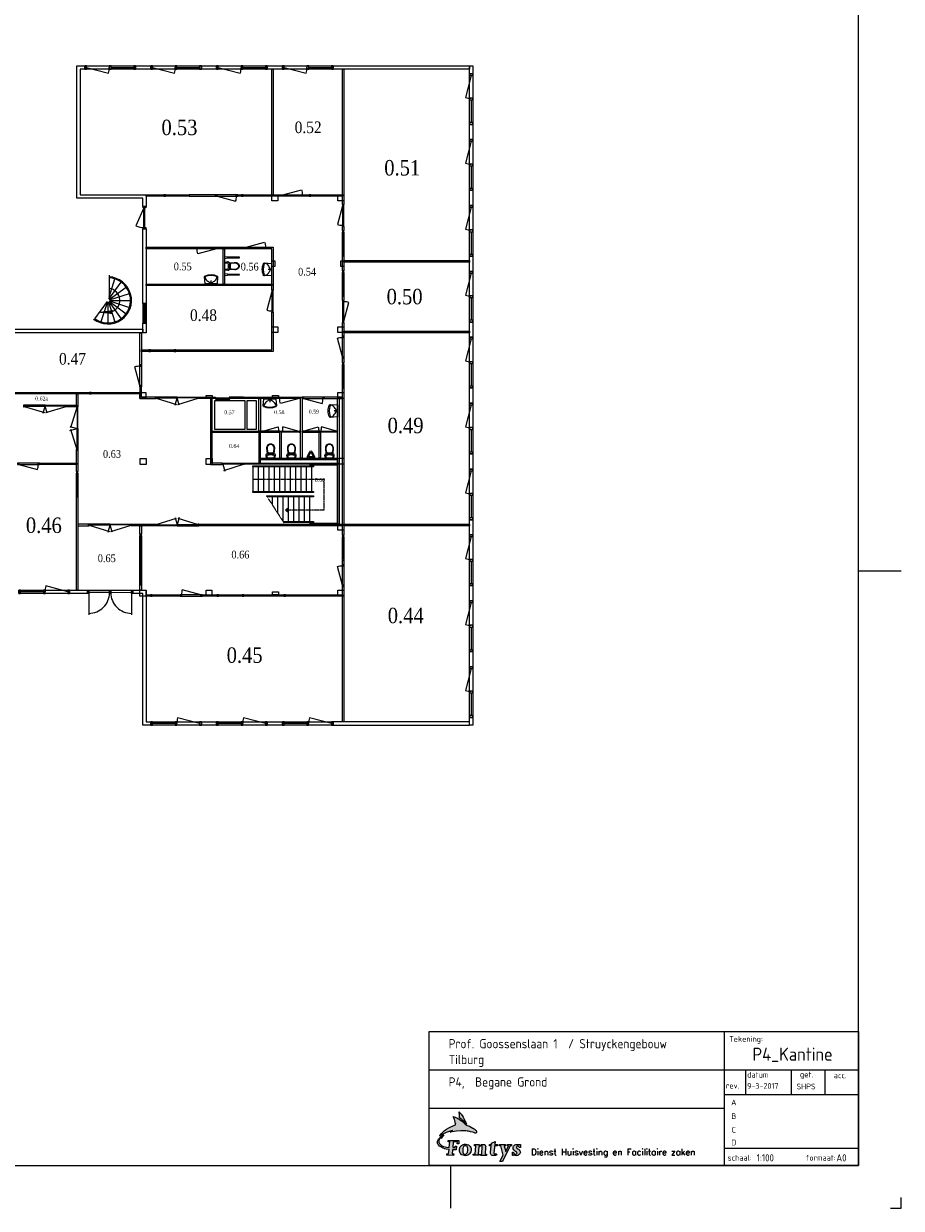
# Model space of a CAD drawing. Header units: millimetres. Extents: x 0 to 118900, y 0 to 84100.
# Tile 4 of 5: x 78000 to 118900, y 0 to 55214. Entities that reach past the tile are written whole.
import ezdxf
from ezdxf.enums import TextEntityAlignment as Align

# ---------------------------------------------------------------- set-up
doc = ezdxf.new("R2010")
doc.units = ezdxf.units.MM
doc.linetypes.add('DASHED2', pattern=[9.525, 6.35, -3.175])
for name, color, linetype in [('00---0--FM-RUIMTENR', 7, 'Continuous'), ('AL21----_BUITENWAND', 3, 'Continuous'), ('AL24----_TRAPPEN', 7, 'Continuous'), ('AL28----_Constructie', 4, 'Continuous'), ('AL31----_BUITENKOZIJN', 2, 'Continuous'), ('AL31A---_Deuren-Ramen', 1, 'Continuous'), ('AL32----_BINNENKOZIJN', 7, 'Continuous'), ('AL38----_INBOUWPAKKET', 2, 'Continuous'), ('AL66----_Transportinstallatie', 7, 'Continuous'), ('AL74----_INRsanitair', 251, 'Continuous'), ('BA$2A---_KADER', 7, 'Continuous'), ('BB$4A---_STEMPEL', 7, 'Continuous')]:
    doc.layers.add(name, color=color, linetype=linetype)
doc.styles.add('FM_TEKST', font='GARA.TTF', dxfattribs={"height": 1})
doc.styles.add('ISO', font='ISOCP3')
doc.styles.add('ROMANS', font='ROMANS')

# ---------------------------------------------------------------- blocks, each defined once
blk = doc.blocks.new('SNIJHOEK')
for p, q in [((0, 5), (0, 0)), ((0, 0), (5, 0))]:
    blk.add_line(p, q)
blk = doc.blocks.new('$K-A0H')
for p, q in [((1189, 297), (1169, 297)), ((979, 0), (979, 20))]:
    blk.add_line(p, q)
at = {"color": 6}
blk.add_lwpolyline([(1169, 20), (1169, 821), (20, 821), (20, 20)], close=True, dxfattribs=at)
at = {"rotation": 90}
blk.add_blockref('SNIJHOEK', (1189, 0), dxfattribs=at)
blk = doc.blocks.new('FONTYS')
at = {"layer": 'BB$4A---_STEMPEL'}
h = blk.add_hatch(color=256, dxfattribs=at)
h.paths.add_polyline_path([(70.7, 7.5), (70.7, 11.6), (72.1, 11.6), (72.1, 11.4), (72.2, 10.9), (72.5, 10.4), (73.2, 9.7), (74, 9.1), (75, 9.1), (75.9, 9.5), (76.3, 9.8), (76.5, 10.3), (76.6, 10.7), (76.5, 11), (76, 11.8), (74.6, 12.8), (73.4, 13.7), (72.4, 14.7), (71.9, 15.8), (71.6, 17), (71.8, 18.4), (72.2, 19.4), (73, 20.3), (73.9, 21), (75, 21.4), (76.2, 21.7), (77.5, 21.7), (78.8, 21.4), (79.9, 21.2), (79.9, 21.4), (81, 21.4), (81, 17.9), (79.6, 17.9), (78.6, 19), (78.1, 19.3), (77.7, 19.4), (76.9, 19.4), (76.3, 18.9), (76, 18.2), (76, 17.4), (76.4, 16.7), (77.4, 16.1), (78.4, 15.6), (79.5, 14.7), (80.3, 13.6), (80.7, 12.5), (80.8, 11.7), (80.6, 10.9), (79.9, 9.4), (79.3, 8.8), (78.6, 8.2), (77.8, 7.7), (77.1, 7.4), (75.4, 7.2), (73.7, 7.5), (71.8, 8.2), (71.7, 7.4)])
h.paths.add_polyline_path([(54.8, -0.1), (59.2, 7.8), (56.2, 19.8), (54.5, 19.8), (54.5, 21.4), (62, 21.4), (62, 19.8), (60.4, 19.8), (62.2, 12.7), (65.9, 19.8), (64.5, 19.8), (64.5, 21.5), (69.6, 21.4), (69.5, 19.8), (67.9, 19.8), (58.1, -0.1)])
h.paths.add_polyline_path([(9.4, 7.5), (7.8, 7.9), (6.4, 8.6), (5.3, 9.5), (4.5, 10.6), (4, 11.8), (3.7, 13.2), (3.6, 14.5), (3.7, 15.8), (4.1, 17.1), (4.7, 18.4), (5.4, 19.5), (6.4, 20.4), (7.5, 21.2), (8.7, 21.7), (10.2, 22), (11.8, 22), (13.6, 21.5), (15.2, 20.9), (16.4, 19.9), (17.3, 18.9), (18, 17.6), (18.3, 16.3), (18.5, 14.9), (18.3, 13.5), (17.9, 12.2), (17.3, 10.9), (16.5, 9.8), (15.5, 8.8), (14.2, 8), (12.8, 7.5), (11.2, 7.3)])
h.paths.add_polyline_path([(43.7, 19.8), (41.7, 19.8), (41.7, 21.4), (44.1, 21.4), (44.3, 23.4), (48.7, 25.3), (48.4, 21.4), (52, 21.4), (51.9, 19.8), (48.1, 19.8), (47.5, 12.8), (47.3, 11.9), (47.4, 10.6), (47.5, 10.1), (47.8, 9.7), (48.2, 9.5), (48.8, 9.5), (49.6, 9.7), (50.3, 9.9), (50.9, 8.6), (50.8, 8.3), (50.3, 8.1), (49.3, 7.7), (47.1, 7.4), (46.1, 7.4), (45.1, 7.7), (44.3, 8.1), (43.8, 8.6), (43.4, 9.2), (43.1, 10), (43, 11.9)])
h.paths.add_polyline_path([(-12.3, 7.8), (-12.2, 9.5), (-10.1, 9.5), (-9.6, 15.1), (-13.3, 15.6), (-15.1, 16.1), (-16.8, 16.7), (-18.5, 17.5), (-20.1, 18.4), (-21.5, 19.5), (-22.9, 20.9), (-23.6, 21.8), (-24.1, 22.8), (-24.3, 23.8), (-24.3, 24.7), (-24.2, 25.7), (-23.9, 26.6), (-22.8, 28.4), (-21.4, 30), (-19.7, 31.5), (-18, 32.7), (-16.3, 33.6), (-18.2, 31.4), (-19.6, 29.3), (-19.6, 30.9), (-20.4, 30.3), (-21.1, 29.6), (-21.8, 28.7), (-22.2, 27.6), (-22.5, 26.5), (-22.6, 25.4), (-22.4, 24.4), (-22, 23.4), (-21, 21.9), (-19.7, 20.8), (-18.1, 19.8), (-16.4, 19.1), (-14.5, 18.5), (-12.6, 18.1), (-9.2, 17.6), (-8.7, 24.8), (-10.6, 24.8), (-10.6, 26.4), (3, 26.5), (2.8, 22.3), (0.9, 22.3), (1.1, 24.8), (-4.2, 24.8), (-4.7, 17.5), (-1.8, 17.5), (-1.6, 19.2), (-0.3, 19.2), (-0.6, 14.7), (-5.1, 14.7), (-5.6, 9.5), (-3.7, 9.5), (-3.9, 7.7)])
h.paths.add_polyline_path([(21.1, 7.8), (21.2, 9.4), (23.4, 9.4), (24.2, 19.8), (22.5, 19.8), (22.5, 21.4), (28.6, 21.4), (28.6, 20), (30.1, 20.8), (31.7, 21.4), (33.1, 21.7), (34.5, 21.7), (35.6, 21.3), (36.4, 20.6), (36.8, 19.9), (36.9, 19.1), (36.8, 17.5), (36.2, 9.4), (37.8, 9.4), (37.8, 7.7), (30.6, 7.7), (30.6, 9.3), (32, 9.3), (32.5, 18.9), (32.4, 19.4), (32, 19.6), (31.4, 19.7), (30.7, 19.6), (29.3, 19.1), (28.3, 18.4), (27.5, 9.4), (28.6, 9.4), (28.6, 7.8)])
h.paths.add_polyline_path([(10.3, 8.7), (9.6, 9), (9.1, 9.2), (8.8, 9.7), (8.6, 10.3), (8.4, 11.2), (8.2, 12.6), (8.2, 14.6), (8.3, 16.6), (8.7, 18.1), (9.1, 19.1), (9.7, 19.8), (10.5, 20.3), (11.4, 20.4), (12.4, 20.1), (13, 19.5), (13.3, 18.5), (13.6, 17.5), (13.7, 15.8), (13.7, 14.1), (13.5, 12.4), (13.2, 11), (12.6, 10), (11.9, 9.2), (11.1, 8.8)], flags=16)
h.paths.add_polyline_path([(-21.2, 32.3), (-19.5, 34.9), (-17.5, 37.2), (-15.2, 39.2), (-12.6, 41), (-9.9, 42.5), (-7.1, 43.9), (-1.4, 46.3), (-1.4, 47.5), (-1.4, 48), (-1.4, 48), (-1.5, 47.8), (-1.7, 49.9), (-2.3, 52.1), (-2.8, 53.8), (-3.3, 54.9), (-3.9, 56), (-4.5, 56.9), (-3.1, 56.6), (0.2, 55.2), (1.4, 54.6), (3.3, 53.5), (5, 52.4), (6.9, 51), (9.1, 49.3), (10.2, 48.2), (11.4, 47.1), (12.3, 46.1), (13.6, 45.7), (15, 45.2), (16.4, 44.6), (18.6, 43.5), (20.6, 42.4), (22.2, 41.2), (23.4, 40.4), (24.1, 39.8), (24.8, 39.1), (25.3, 38.2), (25.4, 37.3), (25.2, 36.5), (24.9, 36.2), (24.5, 35.9), (23.7, 35.9), (21.7, 36.5), (20, 37), (17.8, 37.6), (15.3, 38.2), (13.6, 38.4), (11.6, 38.7), (8.3, 39), (5.2, 39), (0, 38.4), (-3.1, 38), (-8.1, 37.1), (-5.1, 39.3), (-9.2, 38.1), (-13.2, 36.6), (-16.7, 35.1), (-19.3, 33.7), (-20.6, 32.7), (-21.3, 32.2), (-21.4, 32.1)])
h.paths.add_polyline_path([(10.8, 49.3), (9.2, 51), (8, 52.1), (6.8, 53.2), (5.5, 54.1), (3.6, 55.5), (3.5, 59.2), (3.3, 62.9), (4, 62.2), (4.7, 61.3), (5.8, 59.9), (6.9, 58.3), (8.3, 56), (9.2, 54.6), (9.7, 53.5), (10.2, 52.4), (10.8, 51.3), (11.4, 50.2), (12.5, 47.3)])
at = {"layer": 'BB$4A---_STEMPEL', "color": 7, "linetype": 'Continuous'}
for points in [[(10.8, 49.3), (9.2, 51), (8, 52.1), (6.8, 53.2), (5.5, 54.1), (3.6, 55.5), (3.5, 59.2), (3.3, 62.9), (4, 62.2), (4.7, 61.3), (5.8, 59.9), (6.9, 58.3), (8.3, 56), (9.2, 54.6), (9.7, 53.5), (10.2, 52.4), (10.8, 51.3), (11.4, 50.2), (12.5, 47.3), (10.8, 49.3)], [(-21.2, 32.3), (-19.5, 34.9), (-17.5, 37.2), (-15.2, 39.2), (-12.6, 41), (-9.9, 42.5), (-7.1, 43.9), (-1.4, 46.3), (-1.4, 47.5), (-1.4, 48), (-1.4, 48), (-1.5, 47.8), (-1.7, 49.9), (-2.3, 52.1), (-2.8, 53.8), (-3.3, 54.9), (-3.9, 56), (-4.5, 56.9), (-3.1, 56.6), (0.2, 55.2), (0.2, 55.2), (1.4, 54.6), (3.3, 53.5), (5, 52.4), (6.9, 51), (9.1, 49.3), (10.2, 48.2), (11.4, 47.1), (12.3, 46.1), (13.6, 45.7), (15, 45.2), (16.4, 44.6), (18.6, 43.5), (20.6, 42.4), (22.2, 41.2), (23.4, 40.4), (24.1, 39.8), (24.8, 39.1), (25.3, 38.2), (25.4, 37.3), (25.2, 36.5), (24.9, 36.2), (24.5, 35.9), (23.7, 35.9), (21.7, 36.5), (20, 37), (17.8, 37.6), (15.3, 38.2), (13.6, 38.4), (11.6, 38.7), (8.3, 39), (5.2, 39), (0, 38.4), (-3.1, 38), (-8.1, 37.1), (-5.1, 39.3), (-9.2, 38.1), (-13.2, 36.6), (-16.7, 35.1), (-19.3, 33.7), (-20.6, 32.7), (-21.3, 32.2), (-21.4, 32.1), (-21.4, 32.1), (-21.2, 32.3)], [(-12.3, 7.8), (-12.2, 9.5), (-10.1, 9.5), (-9.6, 15.1), (-13.3, 15.6), (-15.1, 16.1), (-16.8, 16.7), (-18.5, 17.5), (-20.1, 18.4), (-21.5, 19.5), (-22.9, 20.9), (-23.6, 21.8), (-24.1, 22.8), (-24.3, 23.8), (-24.3, 24.7), (-24.2, 25.7), (-23.9, 26.6), (-22.8, 28.4), (-21.4, 30), (-19.7, 31.5), (-18, 32.7), (-16.3, 33.6), (-18.2, 31.4), (-19.6, 29.3), (-19.6, 30.9), (-20.4, 30.3), (-21.1, 29.6), (-21.8, 28.7), (-22.2, 27.6), (-22.5, 26.5), (-22.6, 25.4), (-22.4, 24.4), (-22, 23.4), (-21, 21.9), (-19.7, 20.8), (-18.1, 19.8), (-16.4, 19.1), (-14.5, 18.5), (-12.6, 18.1), (-9.2, 17.6), (-8.7, 24.8), (-10.6, 24.8), (-10.6, 26.4), (3, 26.5), (2.8, 22.3), (0.9, 22.3), (1.1, 24.8), (-4.2, 24.8), (-4.7, 17.5), (-1.8, 17.5), (-1.6, 19.2), (-0.3, 19.2), (-0.6, 14.7), (-5.1, 14.7), (-5.6, 9.5), (-3.7, 9.5), (-3.9, 7.7), (-12.3, 7.8)], [(9.4, 7.5), (7.8, 7.9), (6.4, 8.6), (5.3, 9.5), (4.5, 10.6), (4, 11.8), (3.7, 13.2), (3.6, 14.5), (3.7, 15.8), (4.1, 17.1), (4.7, 18.4), (5.4, 19.5), (6.4, 20.4), (7.5, 21.2), (8.7, 21.7), (10.2, 22), (11.8, 22), (13.6, 21.5), (15.2, 20.9), (16.4, 19.9), (17.3, 18.9), (18, 17.6), (18.3, 16.3), (18.5, 14.9), (18.3, 13.5), (17.9, 12.2), (17.3, 10.9), (16.5, 9.8), (15.5, 8.8), (14.2, 8), (12.8, 7.5), (11.2, 7.3), (9.4, 7.5)], [(10.3, 8.7), (9.6, 9), (9.1, 9.2), (8.8, 9.7), (8.6, 10.3), (8.4, 11.2), (8.2, 12.6), (8.2, 14.6), (8.3, 16.6), (8.7, 18.1), (9.1, 19.1), (9.7, 19.8), (10.5, 20.3), (11.4, 20.4), (12.4, 20.1), (13, 19.5), (13.3, 18.5), (13.6, 17.5), (13.7, 15.8), (13.7, 14.1), (13.5, 12.4), (13.2, 11), (12.6, 10), (11.9, 9.2), (11.1, 8.8), (10.3, 8.7)], [(21.1, 7.8), (21.2, 9.4), (23.4, 9.4), (24.2, 19.8), (22.5, 19.8), (22.5, 21.4), (28.6, 21.4), (28.6, 20), (30.1, 20.8), (31.7, 21.4), (33.1, 21.7), (34.5, 21.7), (35.6, 21.3), (36.4, 20.6), (36.8, 19.9), (36.9, 19.1), (36.8, 17.5), (36.2, 9.4), (37.8, 9.4), (37.8, 7.7), (30.6, 7.7), (30.6, 9.3), (32, 9.3), (32.5, 18.9), (32.4, 19.4), (32, 19.6), (31.4, 19.7), (30.7, 19.6), (29.3, 19.1), (28.3, 18.4), (27.5, 9.4), (28.6, 9.4), (28.6, 7.8), (21.1, 7.8)], [(43.7, 19.8), (41.7, 19.8), (41.7, 21.4), (44.1, 21.4), (44.3, 23.4), (48.7, 25.3), (48.4, 21.4), (52, 21.4), (51.9, 19.8), (48.1, 19.8), (47.5, 12.8), (47.3, 11.9), (47.4, 10.6), (47.5, 10.1), (47.8, 9.7), (48.2, 9.5), (48.8, 9.5), (49.6, 9.7), (50.3, 9.9), (50.9, 8.6), (50.8, 8.3), (50.3, 8.1), (49.3, 7.7), (47.1, 7.4), (46.1, 7.4), (45.1, 7.7), (44.3, 8.1), (43.8, 8.6), (43.4, 9.2), (43.1, 10), (43, 11.9), (43.7, 19.8)], [(54.8, -0.1), (59.2, 7.8), (56.2, 19.8), (54.5, 19.8), (54.5, 21.4), (62, 21.4), (62, 19.8), (60.4, 19.8), (62.2, 12.7), (65.9, 19.8), (64.5, 19.8), (64.5, 21.5), (69.6, 21.4), (69.5, 19.8), (67.9, 19.8), (58.1, -0.1), (54.8, -0.1)], [(70.7, 7.5), (70.7, 11.6), (72.1, 11.6), (72.1, 11.4), (72.2, 10.9), (72.5, 10.4), (73.2, 9.7), (74, 9.1), (75, 9.1), (75.9, 9.5), (76.3, 9.8), (76.5, 10.3), (76.6, 10.7), (76.5, 11), (76, 11.8), (74.6, 12.8), (73.4, 13.7), (72.4, 14.7), (71.9, 15.8), (71.6, 17), (71.8, 18.4), (72.2, 19.4), (73, 20.3), (73.9, 21), (75, 21.4), (76.2, 21.7), (77.5, 21.7), (78.8, 21.4), (79.9, 21.2), (79.9, 21.4), (81, 21.4), (81, 17.9), (79.6, 17.9), (78.6, 19), (78.1, 19.3), (77.7, 19.4), (76.9, 19.4), (76.3, 18.9), (76, 18.2), (76, 17.4), (76.4, 16.7), (77.4, 16.1), (78.4, 15.6), (79.5, 14.7), (80.3, 13.6), (80.7, 12.5), (80.8, 11.7), (80.6, 10.9), (79.9, 9.4), (79.3, 8.8), (78.6, 8.2), (77.8, 7.7), (77.1, 7.4), (75.4, 7.2), (73.7, 7.5), (71.8, 8.2), (71.7, 7.4), (70.7, 7.5)]]:
    blk.add_lwpolyline(points, dxfattribs=at)
at = {"layer": 'BB$4A---_STEMPEL', "style": 'ROMANS'}
blk.add_text('Dienst Huisvesting en Facilitaire zaken', height=7.963, dxfattribs=at).set_placement((94.4, 7.9))
blk = doc.blocks.new('STAMP')
at = {"layer": 'BB$4A---_STEMPEL', "color": 4}
blk.add_lwpolyline([(-17130, 5345), (0, 5345), (0, 0), (-17130, 0)], close=True, dxfattribs=at)
at = {"layer": 'BB$4A---_STEMPEL', "color": 3}
for points in [[(-5359, 5345), (-5359, 0)], [(-17130, 3818), (0, 3818)], [(-17130, 2291), (-5359, 2291)], [(-5359, 691), (0, 691)]]:
    blk.add_lwpolyline(points, dxfattribs=at)
at = {"layer": 'BB$4A---_STEMPEL', "color": 7}
for points in [[(-4510, 3818), (-4510, 2836)], [(-2680, 3818), (-2680, 2836)], [(-1340, 3818), (-1340, 2836)], [(-5359, 2836), (0, 2836)]]:
    blk.add_lwpolyline(points, dxfattribs=at)
at = {"layer": 'BB$4A---_STEMPEL', "xscale": 31.5, "yscale": 31.5, "zscale": 31.5}
blk.add_blockref('FONTYS', (-16039, 157), dxfattribs=at)
at = {"layer": 'BB$4A---_STEMPEL', "color": 7, "style": 'ISO'}
for s, p in [('Tekening:', (-5161, 4932)), ('datum', (-4437, 3506)), ('rev.', (-5290, 3069)), ('schaal:', (-5221, 191)), ('formaat:', (-2107, 191))]:
    blk.add_text(s, height=229.1, dxfattribs=at).set_placement(p)
for s, p in [('get.', (-2069, 3595)), ('acc.', (-725, 3595))]:
    blk.add_text(s, height=229.1, dxfattribs=at).set_placement(p, align=Align.MIDDLE)
at = {"layer": 'BB$4A---_STEMPEL', "color": 1, "style": 'ISO'}
for tag, p, height in [('Object', (-16354, 4675), 367), ('Adres', (-16354, 4044), 367), ('Tekening', (-16355, 3148), 367), ('Soort', (-16355, 2517), 367), ('Printschaal', (-4064, 160), 286), ('Formaat', (-880, 160), 286)]:
    blk.add_attdef(tag, p, '', height=height, dxfattribs=at)
at = {"layer": 'BB$4A---_STEMPEL', "color": 4, "style": 'ISO'}
blk.add_attdef('Tnr', text='', height=525, dxfattribs=at).set_placement((-2629, 4415), align=Align.MIDDLE)
at = {"layer": 'BB$4A---_STEMPEL', "color": 2, "style": 'ISO'}
blk.add_attdef('Dat0', (-4443, 3057), '', height=229, dxfattribs=at)
for tag, p in [('TEK0', (-2089, 3151)), ('Acc0', (-749, 3151))]:
    blk.add_attdef(tag, text='', height=229, dxfattribs=at).set_placement(p, align=Align.MIDDLE)
at = {"layer": 'BB$4A---_STEMPEL', "color": 7, "style": 'ISO', "flags": 8}
for tag, p in [('REV1', (-4973, 2512)), ('TEK1', (-2089, 2493)), ('Acc1', (-749, 2493)), ('REV2', (-4973, 1967)), ('TEK2', (-2089, 1948)), ('Acc2', (-749, 1948)), ('REV3', (-4973, 1422)), ('TEK3', (-2089, 1403)), ('Acc3', (-749, 1403)), ('REV4', (-4973, 912)), ('TEK4', (-2089, 893)), ('Acc4', (-749, 893))]:
    blk.add_attdef(tag, text='', height=229, dxfattribs=at).set_placement(p, align=Align.MIDDLE)
for tag, p in [('Dat1', (-4443, 2399)), ('Dat2', (-4443, 1854)), ('Dat3', (-4443, 1309)), ('Dat4', (-4443, 800))]:
    blk.add_attdef(tag, p, '', height=229, dxfattribs=at)
blk = doc.blocks.new('Binnendeur')
at = {"layer": 'AL31A---_Deuren-Ramen'}
blk.add_lwpolyline([(67, 0), (936, -233, 0.114061), (967, 0, -3.492712)], format="xyb", dxfattribs=at)
at = {"layer": 'AL32----_BINNENKOZIJN'}
for points in [[(67, 70), (0, 70), (0, 0), (67, 0)], [(967, 70), (67, 70), (67, 0), (967, 0)], [(1030, 70), (967, 70), (967, 0), (1030, 0)]]:
    blk.add_lwpolyline(points, close=True, dxfattribs=at)
blk = doc.blocks.new('Binnenraam')
at = {"layer": 'AL32----_BINNENKOZIJN'}
for points in [[(0, 0), (79, 0), (79, 70), (0, 70)], [(79, 70), (1101, 70), (1101, 0), (79, 0)], [(1180, 0), (1101, 0), (1101, 70), (1180, 70)]]:
    blk.add_lwpolyline(points, close=True, dxfattribs=at)
blk.add_lwpolyline([(79, 30), (1101, 30)], dxfattribs=at)
blk = doc.blocks.new('Buitenkozijn')
at = {"layer": 'AL31----_BUITENKOZIJN'}
for points in [[(0, 160), (2362, 160), (2362, 0), (0, 0)], [(0, 0), (80, 0), (80, 160), (0, 160)], [(1142, 0), (1222, 0), (1222, 160), (1142, 160)], [(2282, 0), (2362, 0), (2362, 160), (2282, 160)]]:
    blk.add_lwpolyline(points, close=True, dxfattribs=at)
blk.add_lwpolyline([(1222, 80), (2282, 80)], dxfattribs=at)
at = {"layer": 'AL31A---_Deuren-Ramen'}
blk.add_lwpolyline([(80, 80), (1106, -192, 0.075801), (1142, 80, 2.043231)], format="xyb", dxfattribs=at)
blk = doc.blocks.new('$STIJL')
at = {"color": 0, "linetype": 'ByBlock'}
for p, q in [((1, 1), (0, 1)), ((0, 1), (0, 0)), ((0, 0), (1, 0)), ((1, 1), (1, 0))]:
    blk.add_line(p, q, dxfattribs=at)
blk = doc.blocks.new('Tdeur')
at = {"layer": 'AL31A---_Deuren-Ramen'}
blk.add_lwpolyline([(50, 61), (753, 267, -0.065543), (780, 61, -0.065543)], format="xyb", dxfattribs=at)
at = {"layer": 'AL32----_BINNENKOZIJN'}
for points in [[(780, 61), (50, 61)], [(50, 11), (780, 11)]]:
    blk.add_lwpolyline(points, dxfattribs=at)
at = {"layer": 'AL32----_BINNENKOZIJN', "xscale": 50, "yscale": 50, "zscale": 50, "rotation": 180}
for p in [(50, 61), (830, 61)]:
    blk.add_blockref('$STIJL', p, dxfattribs=at)
blk = doc.blocks.new('FM_RM3')
for tag, p, flags in [('BEDRIJFSORGAAN', (-594, -1413), 1), ('RUIMTESOORT', (-578, -1278), 1), ('OPPERVLAKTE', (-579, -1540), 9), ('OMTREK', (-577, -1672), 9), ('VLRHANDLE', (-585, -1920), 9), ('HANDLE', (-580, -1799), 9), ('HANDLEBLOK', (-580, -2038), 9)]:
    blk.add_attdef(tag, p, '', height=100, dxfattribs=dict(flags=flags))
at = {"layer": '00---0--FM-RUIMTENR', "style": 'FM_TEKST'}
blk.add_attdef('RUIMTENR', text='', height=360, dxfattribs=at).set_placement((0, 0), align=Align.MIDDLE_CENTER)
blk = doc.blocks.new('*U68')
at = {"layer": 'AL74----_INRsanitair'}
blk.add_lwpolyline([(186, -10), (210, -153, -0.414214), (139, -224), (-139, -224, -0.414214), (-210, -153), (-186, -10)], format="xyb", close=True, dxfattribs=at)
for points in [[(154, -225), (176, -455, -0.199821), (125, -620, -0.221179), (-1, -679, -0.227308), (-126, -620, -0.168618), (-178, -477), (-155, -222)], [(147, -10), (158, -135, -0.390566), (141, -157, -0.100699), (-141, -157, -0.390566), (-158, -135), (-147, -10)], [(134, -290), (150, -457, -0.199821), (105, -603, -0.221179), (-1, -653, -0.227308), (-106, -603, -0.166979), (-152, -477), (-135, -290)]]:
    blk.add_lwpolyline(points, format="xyb", dxfattribs=at)
blk.add_lwpolyline([(159, -314), (97, -254), (-98, -254), (-160, -314)], dxfattribs=at)
blk = doc.blocks.new('*U67')
at = {"layer": 'AL74----_INRsanitair'}
blk.add_lwpolyline([(163, -82), (45, -318, -0.61604), (-45, -318), (-163, -82, -0.558484), (-119, -10), (119, -10, -0.558484)], format="xyb", close=True, dxfattribs=at)
blk.add_lwpolyline([(119, -60), (0, -296), (-119, -60)], close=True, dxfattribs=at)
blk = doc.blocks.new('*U62')
at = {"layer": 'AL74----_INRsanitair'}
for p, q in [((-23, -139), (23, -139)), ((0, -10), (0, -166))]:
    blk.add_line(p, q, dxfattribs=at)
for points in [[(-281, -10), (281, -10), (306, -333, -0.314812), (279, -379, -0.218443), (-279, -379, -0.294342), (-306, -333)], [(-252, -347, 0.191256), (252, -347, 0.355255), (274, -305, 0.125397), (226, -205, 0.094142), (76, -92, 0.310257), (-76, -92, 0.094142), (-226, -205, 0.125397), (-274, -305, 0.356706)]]:
    blk.add_lwpolyline(points, format="xyb", close=True, dxfattribs=at)
blk = doc.blocks.new('*U64')
at = {"layer": 'AL74----_INRsanitair'}
for points in [[(-346, -10), (-364, -131), (-433, -131), (-454, -10), (-346, -10)], [(159, -314), (97, -254), (-98, -254), (-160, -314)], [(454, -10), (436, -131), (367, -131), (346, -10), (454, -10)]]:
    blk.add_lwpolyline(points, dxfattribs=at)
for points in [[(-384, -131), (-413, -131), (-413, -690), (-384, -690)], [(416, -131), (387, -131), (387, -690), (416, -690)]]:
    blk.add_lwpolyline(points, close=True, dxfattribs=at)
blk.add_lwpolyline([(186, -10), (210, -153, -0.414214), (139, -224), (-139, -224, -0.414214), (-210, -153), (-186, -10)], format="xyb", close=True, dxfattribs=at)
for points in [[(154, -225), (176, -455, -0.199821), (125, -620, -0.221179), (-1, -679, -0.227308), (-126, -620, -0.168618), (-178, -477), (-155, -222)], [(147, -10), (158, -135, -0.390566), (141, -157, -0.100699), (-141, -157, -0.390566), (-158, -135), (-147, -10)], [(134, -290), (150, -457, -0.199821), (105, -603, -0.221179), (-1, -653, -0.227308), (-106, -603, -0.166979), (-152, -477), (-135, -290)]]:
    blk.add_lwpolyline(points, format="xyb", dxfattribs=at)

msp = doc.modelspace()

# ---------------------------------------------------------------- linework, layer by layer
at = {"layer": 'AL21----_BUITENWAND'}
for points in [[(83549, 47082), (80478, 47082), (80478, 53254), (80847, 53254), (80847, 53094), (80638, 53094), (80638, 47242), (83709, 47242), (83709, 46696), (83549, 46696)], [(83209, 53254), (83918, 53254), (83918, 53094), (83209, 53094)], [(86280, 53254), (86989, 53254), (86989, 53094), (86280, 53094)], [(89351, 53254), (90060, 53254), (90060, 53094), (89351, 53094)], [(92422, 53254), (98774, 53254), (98774, 53094), (92422, 53094)], [(98934, 52884), (98774, 52884), (98774, 53254), (98934, 53254)], [(98774, 50522), (98934, 50522), (98934, 49813), (98774, 49813)], [(98774, 47451), (98934, 47451), (98934, 46742), (98774, 46742)], [(83549, 45656), (83709, 45656), (83709, 42180), (83549, 42180)], [(98774, 44380), (98934, 44380), (98934, 43671), (98774, 43671)], [(77567, 40970), (83549, 40970), (83549, 40810), (77567, 40810)], [(83549, 41262), (83709, 41262), (83709, 40810), (83549, 40810)], [(98774, 41309), (98934, 41309), (98934, 40600), (98774, 40600)], [(98774, 38238), (98934, 38238), (98934, 37529), (98774, 37529)], [(98774, 35167), (98934, 35167), (98934, 34458), (98774, 34458)], [(98774, 32096), (98934, 32096), (98934, 31387), (98774, 31387)], [(80138, 28816), (80973, 28816), (80973, 28656), (80138, 28656)], [(83918, 22674), (83918, 22514), (83549, 22514), (83549, 28656), (83083, 28656), (83083, 28816), (83709, 28816), (83709, 22674)], [(98774, 29025), (98934, 29025), (98934, 28316), (98774, 28316)], [(98774, 25954), (98934, 25954), (98934, 25245), (98774, 25245)], [(86280, 22674), (86989, 22674), (86989, 22514), (86280, 22514)], [(89351, 22674), (90060, 22674), (90060, 22514), (89351, 22514)], [(92422, 22514), (98774, 22514), (98774, 22674), (92422, 22674)], [(98774, 22883), (98934, 22883), (98934, 22514), (98774, 22514)]]:
    msp.add_lwpolyline(points, close=True, dxfattribs=at)
at = {"layer": 'AL24----_TRAPPEN'}
for points in [[(81967, 42373), (82544, 43168)], [(81976, 43487), (81976, 42387)], [(81976, 42474), (82251, 43317)], [(81982, 42358), (82777, 42935)], [(81992, 42338), (82926, 42642)], [(81884, 42260), (81307, 41465)], [(81904, 42250), (81600, 41316)], [(81926, 42247), (81926, 41264)], [(81947, 42250), (82251, 41316)], [(81967, 42260), (82544, 41465)], [(81982, 42276), (82777, 41698)], [(81992, 42295), (82926, 41992)], [(81996, 42317), (82978, 42317)], [(81575, 41770), (82145, 41844), (82029, 41770), (82145, 41696), (81575, 41770), (82029, 41770)], [(88685, 34561), (88685, 33411)], [(88933, 34561), (88933, 33411)], [(89181, 34561), (89181, 33411)], [(89429, 34561), (89429, 33411)], [(89677, 34561), (89677, 33411)], [(89925, 34561), (89925, 33411)], [(90173, 34561), (90173, 33411)], [(90421, 34561), (90421, 33411)], [(90669, 34561), (90669, 33411)], [(90917, 34561), (90917, 33411)], [(91165, 34561), (91165, 33411)], [(91356, 34601), (91356, 34656), (92632, 34656), (92632, 31916), (91356, 31916), (91356, 31971)], [(91413, 34561), (91413, 33411)], [(89313, 33201), (91506, 33201), (91506, 33161), (89339, 33161)], [(89583, 33161), (89583, 32787)], [(89831, 33161), (89831, 32407)], [(90079, 33161), (90079, 32011)], [(90327, 33161), (90327, 32011)], [(90575, 33161), (90575, 32011)], [(90823, 33161), (90823, 32011)], [(91071, 33161), (91071, 32011)], [(91319, 33161), (91319, 32011)], [(90090, 32011), (91506, 32011), (91506, 31971), (90116, 31971)]]:
    msp.add_lwpolyline(points, dxfattribs=at)
for points in [[(88673, 34601), (91506, 34601), (91506, 34561), (88673, 34561)], [(88673, 33411), (91506, 33411), (91506, 33371), (88673, 33371)]]:
    msp.add_lwpolyline(points, close=True, dxfattribs=at)
at = {"layer": 'AL24----_TRAPPEN', "linetype": 'DASHED2', "ltscale": 0.5}
msp.add_lwpolyline([(88685, 33986), (91987, 33986), (91987, 32540), (90202, 32540), (90306, 32627), (90202, 32540), (90303, 32472)], dxfattribs=at)
at = {"layer": 'AL24----_TRAPPEN', "linetype": 'DASHED2'}
msp.add_lwpolyline([(89313, 33201), (90116, 31971)], dxfattribs=at)
at = {"layer": 'AL24----_TRAPPEN'}
for radius, start, end in [(1098, 232.4, 87.4029), (1052, 233.9998, 87.4026), (556, 280.6848, 85.4173)]:
    msp.add_arc((81926, 42317), radius, start, end, dxfattribs=at)
at = {"layer": 'AL28----_Constructie'}
for points in [[(89561, 47242), (89838, 47242), (89838, 46965), (89561, 46965)], [(92644, 47242), (92922, 47242), (92922, 46965), (92644, 46965)], [(89706, 43891), (89561, 43891), (89561, 44156), (89706, 44156)], [(92922, 43891), (92776, 43891), (92776, 44156), (92922, 44156)], [(89561, 41091), (89838, 41091), (89838, 40814), (89561, 40814)], [(92644, 41091), (92922, 41091), (92922, 40814), (92644, 40814)], [(83419, 38017), (83696, 38017), (83696, 37739), (83419, 37739)], [(86497, 37884), (86780, 37884), (86780, 37739), (86497, 37739)], [(89589, 37884), (89872, 37884), (89872, 37739), (89589, 37739)], [(92644, 38017), (92922, 38017), (92922, 37739), (92644, 37739)], [(83428, 34946), (83705, 34946), (83705, 34668), (83428, 34668)], [(86502, 34946), (86780, 34946), (86780, 34668), (86502, 34668)], [(92644, 34956), (92922, 34956), (92922, 34678), (92644, 34678)], [(92644, 31885), (92922, 31885), (92922, 31607), (92644, 31607)], [(83419, 28804), (83696, 28804), (83696, 28526), (83419, 28526)], [(86497, 28804), (86775, 28804), (86775, 28526), (86497, 28526)], [(89589, 28741), (89872, 28741), (89872, 28596), (89589, 28596)], [(92644, 28804), (92922, 28804), (92922, 28526), (92644, 28526)]]:
    msp.add_lwpolyline(points, close=True, dxfattribs=at)
at = {"layer": 'AL31----_BUITENKOZIJN'}
for points in [[(83566, 46696), (83691, 46696), (83691, 46636), (83566, 46636)], [(83566, 45716), (83691, 45716), (83691, 45656), (83566, 45656)], [(83587, 42180), (83670, 42180), (83670, 42142), (83587, 42142)], [(83587, 42142), (83670, 42142), (83670, 41300), (83587, 41300)], [(83587, 41300), (83670, 41300), (83670, 41262), (83587, 41262)]]:
    msp.add_lwpolyline(points, close=True, dxfattribs=at)
at = {"layer": 'AL31----_BUITENKOZIJN', "elevation": 20}
msp.add_lwpolyline([(83606, 46636), (83629, 46636), (83629, 45716), (83606, 45716)], close=True, dxfattribs=at)
at = {"layer": 'AL31----_BUITENKOZIJN'}
for points in [[(83549, 42180), (83549, 41262)], [(83629, 42142), (83629, 41300)], [(83709, 42180), (83709, 41262)]]:
    msp.add_lwpolyline(points, dxfattribs=at)
at = {"layer": 'AL31A---_Deuren-Ramen', "elevation": 20}
msp.add_lwpolyline([(83606, 46636), (83222, 45798, 0.108703), (83606, 45716, 1.597123)], format="xyb", dxfattribs=at)
at = {"layer": 'AL31A---_Deuren-Ramen'}
for points in [[(84169, 37759), (85117, 37465)], [(85055, 37434), (85149, 37774)], [(85244, 37434), (85149, 37774)], [(85182, 37465), (86129, 37759)], [(78015, 37378), (78963, 37085)], [(78900, 37054), (78995, 37393)], [(79089, 37054), (78995, 37393)], [(79027, 37085), (79975, 37378)], [(80478, 37328), (80184, 36380)], [(80153, 36443), (80493, 36348)], [(80153, 36254), (80493, 36348)], [(80184, 36316), (80478, 35368)], [(87279, 34688), (87369, 34363)], [(87321, 34394), (88249, 34688)], [(84169, 31867), (85117, 32160)], [(85055, 32191), (85149, 31852)], [(85244, 32191), (85149, 31852)], [(85182, 32160), (86129, 31867)], [(81048, 31837), (81996, 31543)], [(81934, 31512), (82028, 31852)], [(82122, 31512), (82028, 31852)], [(82060, 31543), (83008, 31837)], [(81033, 28651), (81033, 27668)], [(83023, 28651), (83023, 27668)]]:
    msp.add_lwpolyline(points, dxfattribs=at)
for centre, start, end in [((81034, 28694), 269.9586, 0.1062), ((83022, 28694), 179.8938, 270.0414)]:
    msp.add_arc(centre, 964, start, end, dxfattribs=at)
at = {"layer": 'AL32----_BINNENKOZIJN'}
for points in [[(84139, 37739), (84169, 37739), (84169, 37759), (84189, 37759), (84189, 37809), (84139, 37809), (84139, 37739)], [(86159, 37739), (86129, 37739), (86129, 37759), (86109, 37759), (86109, 37809), (86159, 37809), (86159, 37739)], [(77985, 37358), (78015, 37358), (78015, 37378), (78035, 37378), (78035, 37428), (77985, 37428), (77985, 37358)], [(80005, 37358), (79975, 37358), (79975, 37378), (79955, 37378), (79955, 37428), (80005, 37428), (80005, 37358)], [(80458, 37358), (80458, 37328), (80478, 37328), (80478, 37308), (80528, 37308), (80528, 37358), (80458, 37358)], [(80458, 35338), (80458, 35368), (80478, 35368), (80478, 35388), (80528, 35388), (80528, 35338), (80458, 35338)], [(88229, 34738), (88279, 34738), (88279, 34668), (88249, 34668), (88249, 34688), (88229, 34688), (88229, 34738)], [(81018, 31817), (81048, 31817), (81048, 31837), (81068, 31837), (81068, 31887), (81018, 31887), (81018, 31817)], [(83038, 31817), (83008, 31817), (83008, 31837), (82988, 31837), (82988, 31887), (83038, 31887), (83038, 31817)], [(84139, 31887), (84169, 31887), (84169, 31867), (84189, 31867), (84189, 31817), (84139, 31817), (84139, 31887)], [(86159, 31887), (86129, 31887), (86129, 31867), (86109, 31867), (86109, 31817), (86159, 31817), (86159, 31887)], [(83449, 31336), (83449, 29134)], [(80973, 28816), (83083, 28816), (83083, 28781), (83023, 28781), (83023, 28694), (82058, 28696), (82058, 28781), (81998, 28781), (81998, 28696), (81033, 28696), (81033, 28781), (80973, 28781), (80973, 28816)]]:
    msp.add_lwpolyline(points, dxfattribs=at)
for points in [[(84189, 37774), (85149, 37774), (85149, 37809), (84189, 37809)], [(86109, 37774), (85149, 37774), (85149, 37809), (86109, 37809)], [(78035, 37393), (78995, 37393), (78995, 37428), (78035, 37428)], [(79955, 37393), (78995, 37393), (78995, 37428), (79955, 37428)], [(80493, 37308), (80493, 36348), (80528, 36348), (80528, 37308)], [(80493, 35388), (80493, 36348), (80528, 36348), (80528, 35388)], [(87249, 34738), (87299, 34738), (87299, 34688), (87279, 34688), (87279, 34668), (87249, 34668)], [(87299, 34738), (88229, 34738), (88229, 34688), (87299, 34688)], [(81068, 31852), (82028, 31852), (82028, 31887), (81068, 31887)], [(82988, 31852), (82028, 31852), (82028, 31887), (82988, 31887)], [(84189, 31852), (85149, 31852), (85149, 31817), (84189, 31817)], [(86109, 31852), (85149, 31852), (85149, 31817), (86109, 31817)], [(83419, 31415), (83419, 31336), (83489, 31336), (83489, 31415)], [(83489, 31336), (83489, 29134), (83419, 29134), (83419, 31336)], [(80973, 28781), (81033, 28781), (81033, 28651), (80973, 28651)], [(81998, 28781), (82058, 28781), (82058, 28651), (81998, 28651)], [(83023, 28781), (83083, 28781), (83083, 28651), (83023, 28651)], [(83419, 29055), (83419, 29134), (83489, 29134), (83489, 29055)]]:
    msp.add_lwpolyline(points, close=True, dxfattribs=at)
at = {"layer": 'AL38----_INBOUWPAKKET'}
for points in [[(89335, 47242), (89561, 47242), (89561, 53094), (89631, 53094), (89631, 47242), (90013, 47242), (90013, 47172), (89335, 47172)], [(92852, 53094), (92922, 53094), (92922, 46790), (92852, 46790)], [(83709, 47242), (84528, 47242), (84528, 47172), (83709, 47172)], [(86942, 47242), (85708, 47242), (85708, 47172), (86942, 47172)], [(87972, 47242), (88155, 47242), (88155, 47172), (87972, 47172)], [(91043, 47242), (91302, 47242), (91302, 47172), (91043, 47172)], [(92482, 47242), (92852, 47242), (92852, 47172), (92482, 47172)], [(92852, 45760), (92922, 45760), (92922, 45575), (92852, 45575)], [(83709, 44797), (86024, 44797), (86024, 44727), (83709, 44727)], [(87054, 44797), (88293, 44797), (88293, 44727), (87054, 44727)], [(87291, 44727), (87361, 44727), (87361, 43077), (87291, 43077)], [(92852, 44395), (92922, 44395), (92922, 43694), (92852, 43694)], [(83709, 43077), (89561, 43077), (89561, 43007), (83709, 43007)], [(92852, 42514), (92922, 42514), (92922, 42312), (92852, 42312)], [(89561, 41767), (89631, 41767), (89631, 39936), (86185, 39936), (86185, 40006), (89561, 40006)], [(92852, 41282), (92922, 41282), (92922, 40648), (92852, 40648)], [(92922, 40880), (98774, 40880), (98774, 40810), (92922, 40810)], [(83419, 40810), (83489, 40810), (83489, 39321), (83419, 39321)], [(83489, 40006), (83825, 40006), (83825, 39936), (83489, 39936)], [(92852, 39618), (92922, 39618), (92922, 39408), (92852, 39408)], [(84139, 37809), (83489, 37809), (83489, 38291), (83419, 38291), (83419, 37739), (84139, 37739)], [(92852, 38228), (92922, 38228), (92922, 31381), (92852, 31381)], [(77567, 38029), (81061, 38029), (81061, 37959), (77567, 37959)], [(80458, 37959), (80528, 37959), (80528, 37358), (80458, 37358)], [(86159, 37809), (86945, 37809), (86945, 37739), (86159, 37739)], [(87249, 34738), (86780, 34738), (86780, 37739), (86710, 37739), (86710, 34668), (87249, 34668)], [(88239, 37809), (89872, 37809), (89872, 37739), (88239, 37739)], [(88962, 37739), (89032, 37739), (89032, 36228), (88962, 36228)], [(90902, 37809), (90972, 37809), (90972, 34958), (90902, 34958)], [(92632, 37739), (92702, 37739), (92702, 37739), (92632, 37739)], [(92632, 37739), (92702, 37739), (92702, 31887), (92632, 31887)], [(86780, 36228), (89102, 36228), (89102, 36158), (86780, 36158)], [(88962, 34738), (89032, 34738), (89032, 36158), (88962, 36158)], [(89932, 36219), (90002, 36219), (90002, 34958), (89932, 34958)], [(90832, 36169), (90902, 36169), (90902, 36219), (90832, 36219)], [(91767, 36169), (91837, 36169), (91837, 34958), (91767, 34958)], [(80458, 35338), (80528, 35338), (80528, 34343), (80458, 34343)], [(89032, 34958), (92632, 34958), (92632, 34888), (89032, 34888)], [(78740, 34738), (80458, 34738), (80458, 34668), (78740, 34668)], [(88279, 34738), (92702, 34738), (92702, 34677), (88279, 34677)], [(80456, 33163), (80528, 33163), (80528, 28816), (80456, 28816)], [(81018, 31887), (80528, 31887), (80528, 31817), (81018, 31817)], [(83038, 31887), (84139, 31887), (84139, 31817), (83038, 31817)], [(83419, 31817), (83489, 31817), (83489, 31415), (83419, 31415)], [(86159, 31887), (92852, 31887), (92852, 31817), (86159, 31817)], [(92922, 31887), (98774, 31887), (98774, 31817), (92922, 31817)], [(92852, 30201), (92922, 30201), (92922, 30008), (92852, 30008)], [(83419, 29055), (83489, 29055), (83489, 28816), (83419, 28816)], [(92852, 28978), (92922, 28978), (92922, 22674), (92852, 22674)], [(83709, 28596), (83902, 28596), (83902, 28526), (83709, 28526)], [(85082, 28596), (85297, 28596), (85297, 28526), (85082, 28526)], [(86327, 28596), (87003, 28596), (87003, 28526), (86327, 28526)], [(89363, 28596), (90116, 28596), (90116, 28526), (89363, 28526)], [(91296, 28596), (92852, 28596), (92852, 28526), (91296, 28526)]]:
    msp.add_lwpolyline(points, close=True, dxfattribs=at)
for points in [[(89323, 44797), (89631, 44797), (89631, 42797), (89561, 42797), (89561, 44727), (89323, 44727), (89323, 44797)], [(92922, 44171), (98774, 44171), (98774, 44101), (92922, 44101), (92922, 44171)], [(82241, 38029), (83419, 38029), (83419, 37959), (82241, 37959), (82241, 38029)], [(92002, 37809), (92002, 37739), (92852, 37739), (92852, 37809), (92002, 37809)], [(80005, 37428), (80458, 37428), (80458, 37358), (80005, 37358), (80005, 37428)]]:
    msp.add_lwpolyline(points, dxfattribs=at)
at = {"layer": 'AL66----_Transportinstallatie'}
for points in [[(86907, 37656), (88303, 37656), (88303, 36294), (86907, 36294)], [(86945, 37709), (87602, 37709), (87602, 37755), (86945, 37755)], [(87582, 37755), (88239, 37755), (88239, 37801), (87582, 37801)], [(88421, 37655), (88838, 37655), (88838, 36300), (88421, 36300)]]:
    msp.add_lwpolyline(points, close=True, dxfattribs=at)

# ---------------------------------------------------------------- block references
at = {"layer": '00---0--FM-RUIMTENR'}
ref = msp.add_blockref('FM_RM3', (85259, 50380), dxfattribs=dict(at, xscale=2, yscale=2, zscale=2))
ref.add_attrib('RUIMTENR', '0.53', dxfattribs={"height": 720, "style": 'FM_TEKST'}).set_placement((85259, 50380), align=Align.MIDDLE_CENTER)
ref = msp.add_blockref('FM_RM3', (91257, 50385), dxfattribs=dict(at, xscale=1.5, yscale=1.5, zscale=1.5))
ref.add_attrib('RUIMTENR', '0.52', dxfattribs={"height": 540, "style": 'FM_TEKST'}).set_placement((91257, 50385), align=Align.MIDDLE_CENTER)
ref = msp.add_blockref('FM_RM3', (95641, 48499), dxfattribs=dict(at, xscale=2, yscale=2, zscale=2))
ref.add_attrib('RUIMTENR', '0.51', dxfattribs={"height": 720, "style": 'FM_TEKST'}).set_placement((95641, 48499), align=Align.MIDDLE_CENTER)
ref = msp.add_blockref('FM_RM3', (85411, 43901), dxfattribs=at)
ref.add_attrib('RUIMTENR', '0.55', dxfattribs={"height": 360, "style": 'FM_TEKST'}).set_placement((85411, 43901), align=Align.MIDDLE_CENTER)
ref = msp.add_blockref('FM_RM3', (88533, 43891), dxfattribs=at)
ref.add_attrib('RUIMTENR', '0.56', dxfattribs={"height": 360, "style": 'FM_TEKST'}).set_placement((88533, 43891), align=Align.MIDDLE_CENTER)
ref = msp.add_blockref('FM_RM3', (91207, 43655), dxfattribs=at)
ref.add_attrib('RUIMTENR', '0.54', dxfattribs={"height": 360, "style": 'FM_TEKST'}).set_placement((91207, 43655), align=Align.MIDDLE_CENTER)
ref = msp.add_blockref('FM_RM3', (95751, 42495), dxfattribs=dict(at, xscale=2, yscale=2, zscale=2))
ref.add_attrib('RUIMTENR', '0.50', dxfattribs={"height": 720, "style": 'FM_TEKST'}).set_placement((95751, 42495), align=Align.MIDDLE_CENTER)
ref = msp.add_blockref('FM_RM3', (86379, 41628), dxfattribs=dict(at, xscale=1.5, yscale=1.5, zscale=1.5))
ref.add_attrib('RUIMTENR', '0.48', dxfattribs={"height": 540, "style": 'FM_TEKST'}).set_placement((86379, 41628), align=Align.MIDDLE_CENTER)
ref = msp.add_blockref('FM_RM3', (80274, 39595), dxfattribs=dict(at, xscale=1.5, yscale=1.5, zscale=1.5))
ref.add_attrib('RUIMTENR', '0.47', dxfattribs={"height": 540, "style": 'FM_TEKST'}).set_placement((80274, 39595), align=Align.MIDDLE_CENTER)
ref = msp.add_blockref('FM_RM3', (78838, 37741), dxfattribs=dict(at, xscale=0.5, yscale=0.5, zscale=0.5))
ref.add_attrib('RUIMTENR', '0.62a', dxfattribs={"height": 180, "style": 'FM_TEKST'}).set_placement((78838, 37741), align=Align.MIDDLE_CENTER)
ref = msp.add_blockref('FM_RM3', (87589, 37101), dxfattribs=dict(at, xscale=0.5, yscale=0.5, zscale=0.5))
ref.add_attrib('RUIMTENR', '0.57', dxfattribs={"height": 180, "style": 'FM_TEKST'}).set_placement((87589, 37101), align=Align.MIDDLE_CENTER)
ref = msp.add_blockref('FM_RM3', (89914, 37107), dxfattribs=dict(at, xscale=0.5, yscale=0.5, zscale=0.5))
ref.add_attrib('RUIMTENR', '0.58', dxfattribs={"height": 180, "style": 'FM_TEKST'}).set_placement((89914, 37107), align=Align.MIDDLE_CENTER)
ref = msp.add_blockref('FM_RM3', (91525, 37131), dxfattribs=dict(at, xscale=0.5, yscale=0.5, zscale=0.5))
ref.add_attrib('RUIMTENR', '0.59', dxfattribs={"height": 180, "style": 'FM_TEKST'}).set_placement((91525, 37131), align=Align.MIDDLE_CENTER)
ref = msp.add_blockref('FM_RM3', (95797, 36488), dxfattribs=dict(at, xscale=2, yscale=2, zscale=2))
ref.add_attrib('RUIMTENR', '0.49', dxfattribs={"height": 720, "style": 'FM_TEKST'}).set_placement((95797, 36488), align=Align.MIDDLE_CENTER)
ref = msp.add_blockref('FM_RM3', (82114, 35158), dxfattribs=at)
ref.add_attrib('RUIMTENR', '0.63', dxfattribs={"height": 360, "style": 'FM_TEKST'}).set_placement((82114, 35158), align=Align.MIDDLE_CENTER)
ref = msp.add_blockref('FM_RM3', (87811, 35533), dxfattribs=dict(at, xscale=0.5, yscale=0.5, zscale=0.5))
ref.add_attrib('RUIMTENR', '0.64', dxfattribs={"height": 180, "style": 'FM_TEKST'}).set_placement((87811, 35533), align=Align.MIDDLE_CENTER)
ref = msp.add_blockref('FM_RM3', (91809, 33946), dxfattribs=dict(at, xscale=0.5, yscale=0.5, zscale=0.5))
ref.add_attrib('RUIMTENR', '0.60', dxfattribs={"height": 180, "style": 'FM_TEKST'}).set_placement((91809, 33946), align=Align.MIDDLE_CENTER)
ref = msp.add_blockref('FM_RM3', (78939, 31838), dxfattribs=dict(at, xscale=2, yscale=2, zscale=2))
ref.add_attrib('RUIMTENR', '0.46', dxfattribs={"height": 720, "style": 'FM_TEKST'}).set_placement((78939, 31838), align=Align.MIDDLE_CENTER)
ref = msp.add_blockref('FM_RM3', (81871, 30299), dxfattribs=at)
ref.add_attrib('RUIMTENR', '0.65', dxfattribs={"height": 360, "style": 'FM_TEKST'}).set_placement((81871, 30299), align=Align.MIDDLE_CENTER)
ref = msp.add_blockref('FM_RM3', (88098, 30470), dxfattribs=at)
ref.add_attrib('RUIMTENR', '0.66', dxfattribs={"height": 360, "style": 'FM_TEKST'}).set_placement((88098, 30470), align=Align.MIDDLE_CENTER)
ref = msp.add_blockref('FM_RM3', (95805, 27631), dxfattribs=dict(at, xscale=2, yscale=2, zscale=2))
ref.add_attrib('RUIMTENR', '0.44', dxfattribs={"height": 720, "style": 'FM_TEKST'}).set_placement((95805, 27631), align=Align.MIDDLE_CENTER)
ref = msp.add_blockref('FM_RM3', (88297, 25784), dxfattribs=dict(at, xscale=2, yscale=2, zscale=2))
ref.add_attrib('RUIMTENR', '0.45', dxfattribs={"height": 720, "style": 'FM_TEKST'}).set_placement((88297, 25784), align=Align.MIDDLE_CENTER)
at = {"layer": 'AL31----_BUITENKOZIJN'}
for p in [(80847, 53094), (83918, 53094), (86989, 53094), (90060, 53094)]:
    msp.add_blockref('Buitenkozijn', p, dxfattribs=at)
for p, rotation in [((98774, 52884), 270), ((98774, 49813), 270), ((98774, 46742), 270), ((98774, 43671), 270), ((98774, 40600), 270), ((98774, 37529), 270), ((98774, 34458), 270), ((98774, 31387), 270), ((80138, 28816), 180), ((98774, 28316), 270), ((98774, 25245), 270), ((86280, 22674), 180), ((89351, 22674), 180), ((92422, 22674), 180)]:
    msp.add_blockref('Buitenkozijn', p, dxfattribs=dict(at, rotation=rotation))
at = {"layer": 'AL32----_BINNENKOZIJN'}
for name, p in [('Binnenraam', (84528, 47172)), ('Binnendeur', (86942, 47172)), ('Binnenraam', (88155, 47172)), ('Binnenraam', (91302, 47172)), ('Binnenraam', (83825, 39936)), ('Binnenraam', (85005, 39936)), ('Binnenraam', (81061, 37959)), ('Binnendeur', (90972, 37739)), ('Tdeur', (89102, 36158)), ('Tdeur', (90972, 36158)), ('Binnendeur', (77710, 34668)), ('Binnenraam', (83902, 28526)), ('Binnenraam', (87003, 28526)), ('Binnenraam', (88183, 28526)), ('Binnenraam', (90116, 28526))]:
    msp.add_blockref(name, p, dxfattribs=at)
at = {"layer": 'AL32----_BINNENKOZIJN', "xscale": -1}
for p, rotation in [((90013, 47242), 180), ((88293, 44797), 180), ((92852, 39618), 270), ((83419, 38291), 270), ((92852, 28978), 270)]:
    msp.add_blockref('Binnendeur', p, dxfattribs=dict(at, rotation=rotation))
at = {"layer": 'AL32----_BINNENKOZIJN'}
for name, p, rotation in [('Binnendeur', (92852, 46790), 270), ('Binnenraam', (92852, 45575), 270), ('Binnenraam', (92852, 43694), 270), ('Binnendeur', (89561, 42797), 270), ('Binnendeur', (92922, 41282), 90), ('Binnenraam', (92852, 39408), 270), ('Binnenraam', (80458, 34343), 270), ('Binnenraam', (92852, 31381), 270), ('Binnendeur', (86327, 28596), 180)]:
    msp.add_blockref(name, p, dxfattribs=dict(at, rotation=rotation))
at = {"layer": 'AL32----_BINNENKOZIJN', "xscale": -1}
for name, p in [('Binnendeur', (87054, 44727)), ('Binnendeur', (90902, 37739)), ('Tdeur', (90832, 36158)), ('Tdeur', (92632, 36158))]:
    msp.add_blockref(name, p, dxfattribs=at)
at = {"layer": 'AL74----_INRsanitair'}
for name, p, rotation in [('*U64', (87361, 43915), 90), ('*U62', (89561, 43762), 270), ('*U62', (86732, 43077), 180), ('*U62', (92632, 37166), 270), ('*U68', (89509, 34958), 180), ('*U68', (90479, 34958), 180), ('*U68', (92249, 34958), 180), ('*U67', (91384, 34958), 180)]:
    msp.add_blockref(name, p, dxfattribs=dict(at, rotation=rotation))
msp.add_blockref('*U62', (89472, 37739), dxfattribs=at)
at = {"layer": 'BA$2A---_KADER', "xscale": 100, "yscale": 100, "zscale": 100}
msp.add_blockref('$K-A0H', (0, 0), dxfattribs=at)
at = {"layer": 'BB$4A---_STEMPEL', "color": 1}
ref = msp.add_blockref('STAMP', (116900, 2000), dxfattribs=dict(at, xscale=1.167512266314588, yscale=1.167512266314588, zscale=1.167512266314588))
ref.add_attrib('Object', 'Prof. Goossenslaan 1  / Struyckengebouw', (97806, 7458), dxfattribs={"color": 1, "height": 429.02, "style": 'ISO'})
ref.add_attrib('Adres', 'Tilburg', (97806, 6721), dxfattribs={"color": 1, "height": 429, "style": 'ISO'})
ref.add_attrib('Tekening', 'P4,  Begane Grond', (97806, 5675), dxfattribs={"color": 1, "height": 429.02, "style": 'ISO'})
ref.add_attrib('Dat0', '9-3-2017', (111712, 5569), dxfattribs={"color": 2, "height": 267.4, "style": 'ISO'})
ref.add_attrib('TEK0', 'SHPS', dxfattribs={"color": 2, "height": 267.4, "style": 'ISO'}).set_placement((114462, 5678), align=Align.MIDDLE)
ref.add_attrib('Printschaal', '1:100', (112155, 2187), dxfattribs={"color": 1, "height": 334.3, "style": 'ISO'})
ref.add_attrib('Formaat', 'A0', (115872, 2187), dxfattribs={"color": 1, "height": 334.3, "style": 'ISO'})
ref.add_attrib('Tnr', 'P4_Kantine', dxfattribs={"color": 4, "height": 612.9, "style": 'ISO'}).set_placement((113831, 7155), align=Align.MIDDLE)
ref.add_attrib('REV1', 'A', dxfattribs={"color": 7, "height": 267, "style": 'ISO'}).set_placement((111094, 4933), align=Align.MIDDLE)
ref.add_attrib('REV2', 'B', dxfattribs={"color": 7, "height": 267, "style": 'ISO'}).set_placement((111094, 4296), align=Align.MIDDLE)
ref.add_attrib('REV3', 'C', dxfattribs={"color": 7, "height": 267, "style": 'ISO'}).set_placement((111094, 3660), align=Align.MIDDLE)
ref.add_attrib('REV4', 'D', dxfattribs={"color": 7, "height": 267, "style": 'ISO'}).set_placement((111094, 3065), align=Align.MIDDLE)

doc.saveas('drawing.dxf')
